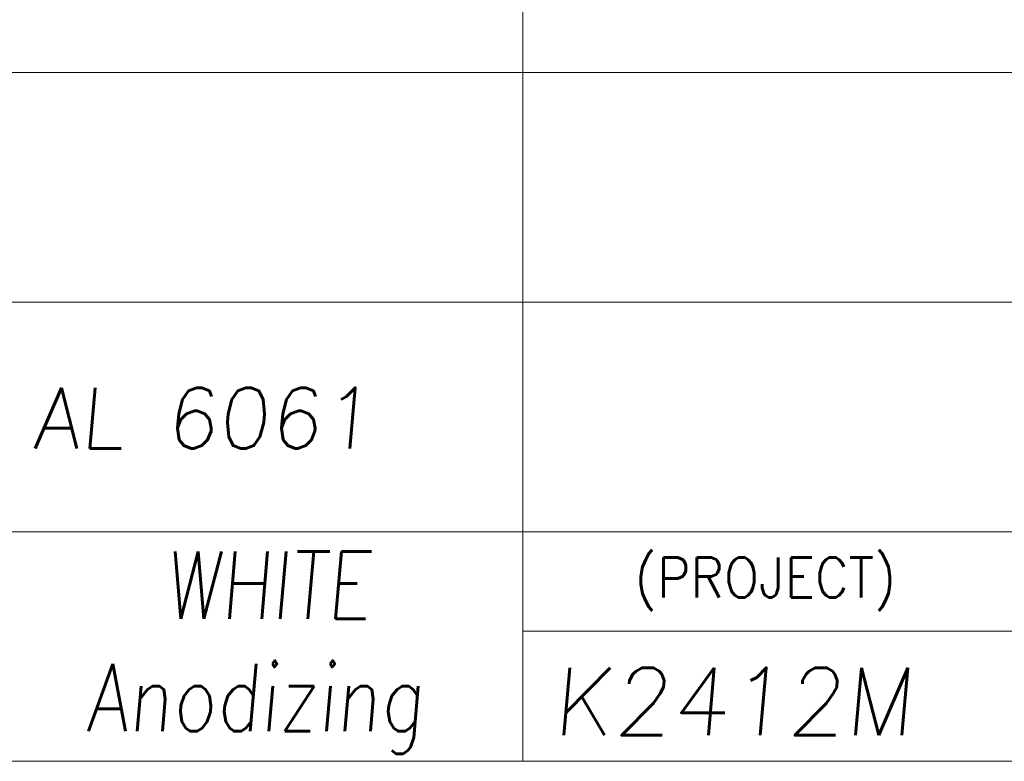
# Model space of a CAD drawing. Header units: millimetres. Extents: x 4497 to 13960, y 12291 to 16372.
# Tile 190 of 217: x 9557 to 9636, y 15598 to 15658. Entities that reach past the tile are written whole.
import ezdxf
from ezdxf.enums import TextEntityAlignment as Align

# ---------------------------------------------------------------- set-up
doc = ezdxf.new("R2010")
doc.units = ezdxf.units.MM
doc.header["$LTSCALE"] = 0.8
doc.layers.get('0').update_dxf_attribs({"linetype": 'CONTINUOUS', "lineweight": 0})
doc.layers.add('2', color=3, linetype='CONTINUOUS', lineweight=0)
doc.styles.add('GHS', font='romans', dxfattribs={"height": 2, "bigfont": 'whgtxt'})
doc.styles.get("Standard").update_dxf_attribs({"font": 'romans.shx', "width": 0.8, "oblique": 5, "bigfont": 'whgtxt.shx'})

msp = doc.modelspace()

# ---------------------------------------------------------------- linework, layer by layer
at = {"color": 7, "linetype": 'Continuous'}
for p, q in [((9597.385, 15598.141), (9597.385, 15681.747)), ((9513.778, 15653.878), (9727.439, 15653.878)), ((9513.778, 15635.299), (9688.959, 15635.299)), ((9513.778, 15616.72), (9727.439, 15616.72)), ((9597.385, 15608.683), (9639.188, 15608.683)), ((9513.778, 15598.141), (9727.439, 15598.141))]:
    msp.add_line(p, q, dxfattribs=at)

# ---------------------------------------------------------------- texts
at = {"color": 7, "linetype": 'Continuous', "width": 0.933333}
msp.add_text('(PROJECT)', height=3.2303, dxfattribs=at).set_placement((9606.441, 15614.639), align=Align.TOP_LEFT)
at = {"layer": '2', "style": 'GHS', "oblique": 5}
for s, height, p in [('AL 6061', 4.9103, (9557.718, 15623.46)), ('K2412M', 5.4538, (9599.789, 15600.253))]:
    msp.add_text(s, height=height, dxfattribs=at).set_placement(p)
at = {"layer": '2', "insert": (9555.581, 15615.12), "char_height": 5.4538, "attachment_point": 1}
msp.add_mtext_dynamic_manual_height_columns('{\\W3.42727; }WHITE\\P{\\W1.7305; }Anodizing', width=41.80331, gutter_width=37.481, heights=[0], dxfattribs=at)

doc.saveas('drawing.dxf')
